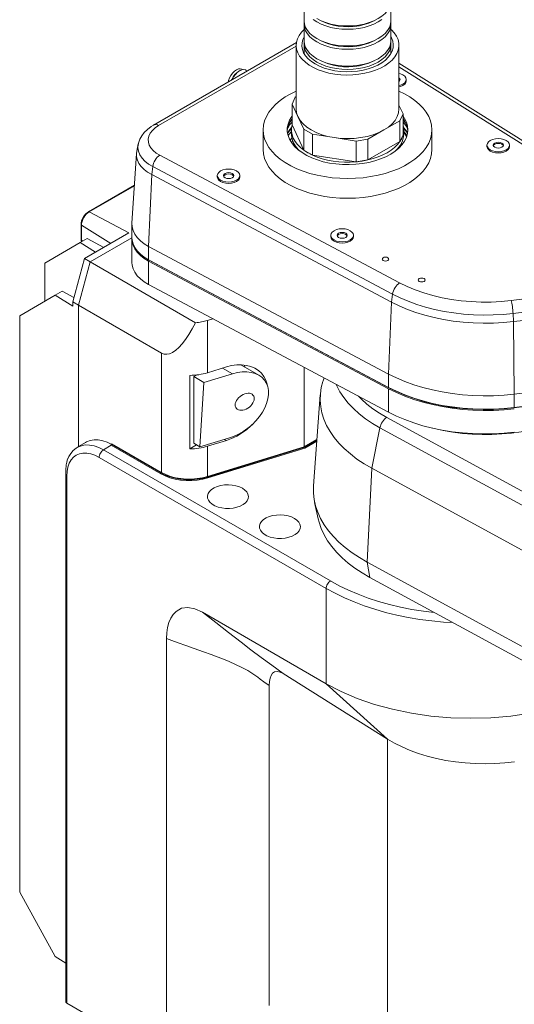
# Model space of a CAD drawing. Extents: x 13 to 426, y 6 to 274.
# Tile 32 of 40: x 242 to 290, y 99 to 195. Entities that reach past the tile are written whole.
import ezdxf

# ---------------------------------------------------------------- set-up
doc = ezdxf.new("R2010")
doc.units = 0
doc.header["$MEASUREMENT"] = 0

msp = doc.modelspace()

# ---------------------------------------------------------------- linework, layer by layer
at = {"color": 7, "linetype": 'Continuous', "lineweight": 15}
for p, q in [((269.936, 196.368), (269.936, 194.735)), ((278.42, 194.735), (278.42, 196.368)), ((269.936, 194.409), (269.936, 192.776)), ((278.42, 192.776), (278.42, 194.409)), ((269.172, 192.627), (255.193, 184.557)), ((269.149, 192.27), (255.701, 184.507)), ((269.149, 192.351), (269.149, 186.129)), ((269.936, 192.449), (269.936, 191.536)), ((278.42, 191.536), (278.42, 192.449)), ((279.207, 186.129), (279.207, 192.351)), ((297.294, 179.261), (279.207, 190.602)), ((263.532, 189.819), (263.607, 189.858)), ((263.715, 189.909), (263.607, 189.858)), ((263.907, 189.973), (263.842, 190.014)), ((264.354, 189.846), (264.232, 189.924)), ((296.754, 179.23), (279.207, 190.233)), ((279.92, 188.882), (279.92, 189.002)), ((269.058, 187.279), (268.748, 186.611)), ((269.149, 187.332), (269.058, 187.279)), ((268.748, 186.611), (268.748, 184.578)), ((268.748, 186.611), (269.32, 185.378)), ((279.609, 185.647), (279.207, 186.511)), ((269.32, 185.378), (269.893, 184.144)), ((277.734, 184.076), (279.298, 184.979)), ((279.298, 184.979), (279.609, 185.647)), ((279.298, 184.979), (279.298, 182.946)), ((279.609, 185.647), (279.609, 183.615)), ((279.609, 185.072), (279.857, 184.771)), ((265.923, 184.096), (265.923, 182.167)), ((268.684, 184.096), (268.684, 183.682)), ((268.748, 184.578), (269.893, 182.112)), ((269.893, 184.144), (270.74, 183.655)), ((269.893, 184.144), (269.893, 182.112)), ((276.171, 183.173), (277.734, 184.076)), ((279.672, 183.682), (279.672, 184.096)), ((282.433, 182.167), (282.433, 184.096)), ((268.726, 183.291), (268.542, 183.089)), ((268.804, 183.024), (268.708, 182.819)), ((270.74, 183.655), (270.74, 181.623)), ((270.74, 183.655), (272.877, 183.325)), ((272.877, 183.325), (275.013, 182.994)), ((275.013, 182.994), (276.171, 183.173)), ((275.013, 182.994), (275.013, 180.962)), ((276.171, 183.173), (276.171, 181.141)), ((276.171, 181.141), (279.298, 182.946)), ((279.298, 182.946), (279.609, 183.615)), ((279.782, 183.719), (279.672, 183.782)), ((279.943, 183.371), (279.782, 183.719)), ((253.714, 182.721), (253.561, 182.015)), ((268.898, 182.805), (268.898, 182.704)), ((268.903, 182.57), (268.898, 182.704)), ((269.396, 182.101), (269.314, 182.207)), ((269.893, 182.112), (270.74, 181.623)), ((279.042, 182.207), (278.96, 182.101)), ((279.395, 182.687), (279.291, 182.395)), ((279.458, 182.704), (279.458, 182.805)), ((287.812, 182.593), (287.812, 182.473)), ((290.032, 182.473), (290.032, 182.593)), ((253.528, 181.78), (253.089, 174.954)), ((255.805, 181.603), (279.267, 169.134)), ((270.74, 181.623), (275.013, 180.962)), ((275.013, 180.962), (276.171, 181.141)), ((255.127, 180.493), (255.022, 179.71)), ((278.589, 168.024), (255.127, 180.493)), ((255.022, 179.71), (254.725, 172.687)), ((278.484, 167.241), (255.022, 179.71)), ((261.437, 179.614), (261.437, 179.493)), ((263.657, 179.493), (263.657, 179.614)), ((253.328, 178.678), (248.842, 176.088)), ((253.325, 178.629), (248.915, 176.083)), ((248.915, 176.083), (252.775, 174.01)), ((248.11, 174.821), (248.11, 173.369)), ((248.151, 174.761), (248.151, 173.309)), ((248.151, 174.761), (251.01, 172.991)), ((253.086, 174.845), (253.086, 173.534)), ((248.712, 173.466), (248.023, 173.068)), ((248.151, 173.309), (248.291, 173.223)), ((248.151, 173.309), (248.165, 173.15)), ((248.437, 171.505), (252.775, 174.01)), ((248.712, 173.466), (250.326, 172.596)), ((248.99, 171.182), (253.086, 173.547)), ((253.086, 173.41), (253.086, 171.115)), ((272.538, 173.776), (272.538, 173.656)), ((274.758, 173.656), (274.758, 173.776)), ((248.023, 173.068), (244.557, 171.067)), ((248.023, 173.068), (249.529, 172.136)), ((254.725, 172.687), (278.187, 160.218)), ((254.725, 172.687), (254.725, 171.377)), ((247.31, 167.284), (248.437, 171.505)), ((248.437, 171.505), (248.999, 171.188)), ((254.725, 171.377), (278.187, 158.908)), ((254.756, 171.36), (254.832, 171.319)), ((244.557, 167.334), (244.557, 171.067)), ((247.862, 166.955), (248.99, 171.182)), ((248.99, 171.182), (259.31, 165.224)), ((254.725, 171.252), (278.187, 158.783)), ((254.725, 171.252), (254.725, 168.958)), ((254.832, 171.319), (278.294, 158.85)), ((254.725, 168.958), (278.187, 156.489)), ((245.576, 167.923), (242.11, 165.921)), ((246.265, 168.32), (245.576, 167.923)), ((245.576, 167.923), (247.31, 166.85)), ((246.265, 168.32), (247.42, 167.698)), ((278.589, 168.024), (278.484, 167.241)), ((290.165, 167.395), (291.491, 167.554)), ((247.862, 166.946), (247.31, 167.284)), ((247.31, 166.85), (247.31, 167.284)), ((247.862, 166.955), (255.995, 162.26)), ((247.862, 166.955), (247.862, 153.115)), ((278.484, 167.241), (278.187, 160.218)), ((242.11, 109.553), (242.11, 165.921)), ((261.01, 165.618), (260.466, 165.451)), ((291.694, 166.303), (290.368, 166.144)), ((290.368, 166.144), (290.4, 165.339)), ((260.466, 165.451), (260.466, 160.34)), ((291.726, 165.498), (290.4, 165.339)), ((290.4, 165.339), (290.489, 158.255)), ((255.995, 162.26), (255.995, 150.584)), ((262.323, 160.91), (260.466, 160.34)), ((262.915, 160.241), (261.954, 160.796)), ((265.489, 160.108), (263.737, 161.119)), ((269.923, 160.881), (269.923, 153.101)), ((258.758, 152.898), (258.758, 160.083)), ((259.389, 160.121), (259.135, 159.974)), ((260.125, 159.403), (259.135, 159.974)), ((259.135, 159.974), (259.135, 153.442)), ((262.915, 160.241), (260.125, 159.403)), ((271.885, 159.838), (271.788, 159.549)), ((278.187, 160.218), (278.187, 158.908)), ((260.125, 159.403), (259.739, 153.093)), ((271.511, 158.185), (270.845, 149.302)), ((278.187, 158.783), (278.187, 156.489)), ((290.489, 158.255), (291.815, 158.414)), ((290.489, 158.255), (290.489, 156.945)), ((290.457, 156.909), (291.783, 157.068)), ((290.489, 156.945), (291.815, 157.103)), ((278.011, 155.966), (322.339, 131.83)), ((277.349, 154.955), (276.566, 150.998)), ((324.614, 129.22), (277.349, 154.955)), ((248.542, 153.536), (247.713, 153.023)), ((251.06, 153.268), (250.31, 152.804)), ((251.129, 153.393), (251.058, 153.351)), ((251.058, 153.351), (255.923, 150.542)), ((251.058, 153.351), (251.058, 153.27)), ((251.058, 153.27), (251.06, 153.268)), ((251.06, 153.268), (255.923, 150.461)), ((255.995, 150.584), (251.129, 153.393)), ((259.418, 153.279), (258.758, 152.898)), ((259.739, 153.093), (259.135, 153.442)), ((259.739, 153.093), (262.529, 153.931)), ((260.466, 153.154), (262.323, 153.724)), ((260.466, 153.154), (260.466, 150.198)), ((269.923, 153.101), (260.466, 150.198)), ((260.514, 150.146), (269.984, 153.053)), ((262.157, 153.82), (262.323, 153.724)), ((271.184, 153.829), (269.923, 153.101)), ((269.984, 153.053), (271.178, 153.742)), ((269.984, 152.971), (271.171, 153.657)), ((269.984, 153.053), (269.984, 152.971)), ((250.31, 152.804), (272.517, 139.985)), ((260.514, 150.065), (269.984, 152.971)), ((272.093, 139.25), (249.886, 152.069)), ((246.609, 98.802), (246.609, 150.326)), ((246.716, 150.241), (246.716, 98.717)), ((255.923, 150.542), (255.923, 150.461)), ((276.566, 150.998), (276.108, 141.818)), ((276.566, 150.998), (323.831, 125.263)), ((260.514, 150.146), (260.514, 150.065)), ((270.96, 147.671), (271.31, 146.064)), ((276.108, 141.818), (323.374, 116.083)), ((276.108, 141.818), (276.35, 140.333)), ((276.35, 140.333), (323.616, 114.598)), ((272.093, 139.25), (272.093, 129.941)), ((259.999, 136.923), (272.093, 129.941)), ((256.48, 134.367), (256.48, 97.148)), ((267.887, 130.93), (278.082, 124.533)), ((266.522, 129.756), (266.522, 98.471)), ((278.082, 124.533), (272.093, 129.941)), ((278.082, 124.533), (278.082, 91.218)), ((242.11, 109.553), (245.576, 103.259)), ((245.576, 103.259), (246.609, 102.62)), ((284.918, 76.664), (246.716, 98.717))]:
    msp.add_line(p, q, dxfattribs=at)
at = {"color": 7, "linetype": 'Continuous', "lineweight": 15, "flags": 128}
for points in [[(278.42, 196.695), (278.384, 196.375), (278.276, 196.061), (278.097, 195.758), (277.852, 195.47), (277.543, 195.204), (277.178, 194.963), (276.76, 194.752), (276.299, 194.574), (275.802, 194.432), (275.276, 194.329), (274.732, 194.267), (274.178, 194.246), (273.625, 194.267), (273.08, 194.329), (272.555, 194.432), (272.057, 194.574), (271.596, 194.752), (271.179, 194.963)], [(271.179, 193.004), (270.813, 193.245), (270.505, 193.511), (270.259, 193.798), (270.081, 194.101), (269.973, 194.416), (269.936, 194.735)], [(269.946, 194.572), (269.936, 194.409), (269.973, 194.089), (270.081, 193.775), (270.259, 193.472), (270.505, 193.184), (270.813, 192.918), (271.179, 192.677), (271.596, 192.466), (272.057, 192.288), (272.555, 192.146), (273.08, 192.043), (273.625, 191.981), (274.178, 191.96), (274.732, 191.981), (275.276, 192.043), (275.802, 192.146), (276.299, 192.288), (276.76, 192.466), (277.178, 192.677), (277.543, 192.918), (277.852, 193.184), (278.097, 193.472), (278.276, 193.775), (278.384, 194.089), (278.42, 194.409), (278.411, 194.572)], [(270.813, 194.877), (271.179, 194.637), (271.596, 194.425), (272.057, 194.247), (272.555, 194.106), (273.08, 194.003), (273.625, 193.94), (274.178, 193.919), (274.732, 193.94), (275.276, 194.003), (275.802, 194.106), (276.299, 194.247), (276.76, 194.425), (277.178, 194.637), (277.543, 194.877)], [(278.42, 194.735), (278.384, 194.416), (278.276, 194.101), (278.097, 193.798), (277.852, 193.511), (277.543, 193.245), (277.178, 193.004), (276.76, 192.793), (276.299, 192.615), (275.802, 192.473), (275.276, 192.37), (274.732, 192.307), (274.178, 192.286), (273.625, 192.307), (273.08, 192.37), (272.555, 192.473), (272.057, 192.615), (271.596, 192.793), (271.179, 193.004)], [(271.583, 194.758), (271.876, 194.616), (272.311, 194.451), (272.781, 194.322), (273.276, 194.231), (273.789, 194.18), (274.308, 194.17), (274.826, 194.201), (275.331, 194.272), (275.815, 194.382), (276.268, 194.529), (276.682, 194.71), (276.773, 194.758)], [(269.936, 193.911), (269.67, 193.638), (269.438, 193.322), (269.273, 192.991), (269.176, 192.652), (269.15, 192.308), (269.194, 191.965), (269.308, 191.627), (269.49, 191.3), (269.739, 190.987), (270.049, 190.694), (270.418, 190.423), (270.839, 190.18), (271.307, 189.967), (271.816, 189.788), (272.357, 189.645), (272.925, 189.539), (273.509, 189.474), (274.104, 189.448), (274.699, 189.463), (275.287, 189.519), (275.859, 189.615), (276.408, 189.749), (276.926, 189.919), (277.405, 190.124), (277.838, 190.36), (278.221, 190.624), (278.546, 190.912), (278.81, 191.22), (279.009, 191.544), (279.141, 191.88), (279.202, 192.222), (279.194, 192.566), (279.114, 192.907), (278.966, 193.24), (278.75, 193.561), (278.47, 193.864), (278.42, 193.911)], [(269.936, 193.166), (269.816, 192.914), (269.728, 192.594), (269.71, 192.27), (269.763, 191.947), (269.885, 191.631), (270.076, 191.326), (270.33, 191.037), (270.646, 190.769), (271.017, 190.526), (271.438, 190.312), (271.903, 190.13), (272.403, 189.983), (272.931, 189.873), (273.479, 189.802), (274.038, 189.772), (274.599, 189.782), (275.153, 189.833), (275.693, 189.923), (276.208, 190.052), (276.691, 190.217), (277.135, 190.415), (277.532, 190.644), (277.876, 190.9), (278.161, 191.179), (278.384, 191.477), (278.541, 191.788), (278.629, 192.108), (278.646, 192.432), (278.594, 192.755), (278.471, 193.071), (278.42, 193.166)], [(271.179, 191.044), (270.813, 191.285), (270.505, 191.551), (270.259, 191.839), (270.081, 192.142), (269.973, 192.456), (269.936, 192.776)], [(269.946, 192.612), (269.936, 192.449), (269.973, 192.13), (270.081, 191.815), (270.259, 191.512), (270.505, 191.225), (270.813, 190.958), (271.179, 190.718), (271.596, 190.506), (272.057, 190.329), (272.555, 190.187), (273.08, 190.084), (273.625, 190.021), (274.178, 190), (274.732, 190.021), (275.276, 190.084), (275.802, 190.187), (276.299, 190.329), (276.76, 190.506), (277.178, 190.718), (277.543, 190.958), (277.852, 191.225), (278.097, 191.512), (278.276, 191.815), (278.384, 192.13), (278.42, 192.449), (278.411, 192.612)], [(278.42, 192.776), (278.384, 192.456), (278.276, 192.142), (278.097, 191.839), (277.852, 191.551), (277.543, 191.285), (277.178, 191.044), (276.76, 190.833), (276.299, 190.655), (275.802, 190.513), (275.276, 190.41), (274.732, 190.348), (274.178, 190.327), (273.625, 190.348), (273.08, 190.41), (272.555, 190.513), (272.057, 190.655), (271.596, 190.833), (271.179, 191.044)], [(271.583, 192.798), (271.876, 192.656), (272.311, 192.491), (272.781, 192.362), (273.276, 192.272), (273.789, 192.221), (274.308, 192.21), (274.826, 192.241), (275.331, 192.312), (275.815, 192.422), (276.268, 192.569), (276.682, 192.751), (276.773, 192.798)], [(271.583, 190.839), (271.876, 190.697), (272.311, 190.532), (272.781, 190.403), (273.276, 190.312), (273.789, 190.261), (274.308, 190.251), (274.826, 190.282), (275.331, 190.353), (275.815, 190.463), (276.268, 190.61), (276.682, 190.791), (276.773, 190.839)], [(262.525, 188.79), (262.55, 188.914), (262.635, 189.161), (262.763, 189.406), (262.925, 189.631), (263.111, 189.82), (263.308, 189.962)], [(262.839, 188.971), (262.859, 189.018), (262.987, 189.263), (263.149, 189.488), (263.335, 189.678), (263.532, 189.819)], [(262.89, 189), (262.894, 189.009), (263.038, 189.271), (263.217, 189.511), (263.418, 189.713), (263.631, 189.865)], [(263.308, 189.962), (263.502, 190.046), (263.68, 190.066), (263.83, 190.022), (263.842, 190.014)], [(263.631, 189.865), (263.841, 189.957), (264.034, 189.983), (264.2, 189.942), (264.232, 189.924)], [(279.207, 188.404), (279.365, 188.447), (279.595, 188.549), (279.771, 188.682), (279.882, 188.836), (279.92, 189.002), (279.882, 189.168), (279.771, 189.323), (279.595, 189.455), (279.365, 189.557), (279.207, 189.601)], [(279.207, 188.827), (279.272, 188.892), (279.31, 189.002), (279.272, 189.113), (279.207, 189.177)], [(279.299, 188.942), (279.272, 188.992), (279.207, 189.057)], [(279.207, 188.284), (279.365, 188.327), (279.595, 188.429), (279.771, 188.562), (279.882, 188.716), (279.92, 188.882)], [(269.149, 187.875), (268.617, 187.617), (268.078, 187.306), (267.591, 186.967), (267.16, 186.604), (266.789, 186.22), (266.481, 185.817), (266.238, 185.4), (266.064, 184.971), (265.958, 184.535), (265.923, 184.096), (265.958, 183.656), (266.064, 183.22), (266.238, 182.791), (266.481, 182.374), (266.789, 181.971), (267.16, 181.587), (267.591, 181.224), (268.078, 180.885), (268.617, 180.574), (269.204, 180.293), (269.833, 180.044), (270.499, 179.83), (271.196, 179.652), (271.919, 179.512), (272.661, 179.411), (273.417, 179.35), (274.178, 179.33), (274.94, 179.35), (275.695, 179.411), (276.437, 179.512), (277.16, 179.652), (277.858, 179.83), (278.524, 180.044), (279.153, 180.293), (279.74, 180.574), (280.279, 180.885), (280.766, 181.224), (281.197, 181.587), (281.568, 181.971), (281.876, 182.374), (282.118, 182.791), (282.293, 183.22), (282.398, 183.656), (282.433, 184.096), (282.433, 184.096)], [(282.433, 184.096), (282.398, 184.535), (282.293, 184.971), (282.118, 185.4), (281.876, 185.817), (281.568, 186.22), (281.197, 186.604), (280.766, 186.967), (280.279, 187.306), (279.74, 187.617), (279.207, 187.875)], [(269.149, 186.129), (269.192, 185.75), (269.32, 185.378)], [(277.734, 184.076), (278.168, 184.362), (278.534, 184.677), (278.825, 185.018), (279.036, 185.378), (279.164, 185.75), (279.207, 186.129)], [(268.748, 185.179), (268.712, 185.128), (268.501, 184.773), (268.359, 184.407), (268.287, 184.034), (268.282, 183.964)], [(268.748, 185.427), (268.712, 185.377), (268.501, 185.022), (268.359, 184.656), (268.287, 184.283), (268.287, 183.908), (268.359, 183.535), (268.501, 183.169), (268.712, 182.814), (268.989, 182.474), (269.33, 182.155), (269.729, 181.859), (270.182, 181.59), (270.684, 181.351), (271.228, 181.146), (271.808, 180.976), (272.417, 180.845), (273.047, 180.753), (273.691, 180.701), (274.341, 180.691), (274.989, 180.722), (275.627, 180.794), (276.247, 180.906), (276.842, 181.057), (277.405, 181.244), (277.929, 181.466), (278.407, 181.721), (278.834, 182.004), (279.205, 182.312), (279.514, 182.642), (279.759, 182.99), (279.935, 183.351), (280.042, 183.721), (280.078, 184.096), (280.078, 184.096)], [(268.322, 184.26), (268.547, 184.599), (268.748, 184.836)], [(268.5, 184.771), (268.547, 184.834), (268.748, 185.072)], [(269.32, 185.378), (269.532, 185.018), (269.823, 184.677), (270.188, 184.362), (270.622, 184.076), (271.117, 183.826), (271.664, 183.615), (272.254, 183.447), (272.877, 183.325)], [(280.078, 184.096), (280.042, 184.47), (279.935, 184.84), (279.759, 185.202), (279.609, 185.427)], [(280.074, 183.971), (280.042, 184.221), (279.935, 184.592), (279.759, 184.953), (279.609, 185.179)], [(279.609, 184.836), (279.88, 184.503), (280.035, 184.26)], [(255.193, 184.557), (254.97, 184.419), (254.597, 184.135), (254.275, 183.814), (254.042, 183.502), (253.864, 183.174), (253.732, 182.797), (253.722, 182.734)], [(255.701, 184.507), (255.367, 184.284), (255.094, 184.035), (254.886, 183.766), (254.749, 183.482), (254.685, 183.19), (254.695, 182.895), (254.78, 182.605), (254.938, 182.324), (255.165, 182.06), (255.456, 181.818), (255.805, 181.603)], [(255.193, 184.557), (255.239, 184.579), (255.342, 184.603), (255.455, 184.599), (255.576, 184.566), (255.701, 184.507)], [(268.304, 183.775), (268.52, 184.109), (268.699, 184.328)], [(268.686, 184.172), (268.607, 184.098), (268.305, 183.773)], [(268.684, 183.911), (268.504, 183.706), (268.363, 183.52)], [(268.748, 184.578), (268.691, 184.252), (268.692, 183.923), (268.753, 183.597), (268.871, 183.276), (269.047, 182.963), (269.277, 182.663), (269.56, 182.378), (269.893, 182.112)], [(272.877, 183.325), (273.522, 183.251), (274.178, 183.226), (274.835, 183.251), (275.48, 183.325), (276.103, 183.447), (276.693, 183.615), (277.24, 183.826), (277.734, 184.076)], [(279.609, 183.615), (279.666, 183.941), (279.664, 184.27), (279.609, 184.578)], [(279.658, 184.328), (279.697, 184.284), (279.96, 183.93), (280.052, 183.775)], [(280.052, 183.773), (279.862, 183.986), (279.671, 184.172)], [(279.993, 183.52), (279.78, 183.793), (279.672, 183.911)], [(268.684, 183.682), (268.689, 183.546), (268.752, 183.186), (268.885, 182.832), (269.088, 182.489), (269.356, 182.162), (269.492, 182.026)], [(276.171, 181.141), (276.689, 181.275), (277.181, 181.44), (277.641, 181.634), (278.063, 181.854), (278.444, 182.098), (278.779, 182.363), (279.065, 182.647), (279.298, 182.946)], [(278.865, 182.026), (279.073, 182.242), (279.326, 182.573), (279.511, 182.919), (279.627, 183.275), (279.672, 183.636), (279.672, 183.682)], [(279.298, 182.946), (279.351, 183.028), (279.399, 183.11), (279.444, 183.192), (279.485, 183.276), (279.522, 183.36), (279.555, 183.444), (279.584, 183.529), (279.609, 183.615)], [(288.137, 182.14), (288.367, 182.038), (288.635, 181.974), (288.922, 181.953), (289.209, 181.974), (289.477, 182.038), (289.707, 182.14), (289.883, 182.273), (289.994, 182.428), (290.032, 182.593), (289.994, 182.759), (289.883, 182.914), (289.707, 183.046), (289.477, 183.148), (289.209, 183.212), (288.922, 183.234), (288.635, 183.212), (288.367, 183.148), (288.137, 183.046), (287.961, 182.914), (287.85, 182.759), (287.812, 182.593), (287.85, 182.428), (287.961, 182.273), (288.137, 182.14)], [(255.022, 179.71), (254.624, 179.949), (254.28, 180.215), (253.996, 180.504), (253.776, 180.811), (253.623, 181.131), (253.54, 181.46), (253.528, 181.792), (253.561, 182.015)], [(255.127, 180.493), (254.712, 180.745), (254.36, 181.027), (254.076, 181.334), (253.866, 181.659), (253.733, 181.999), (253.68, 182.345), (253.708, 182.692), (253.716, 182.731)], [(265.923, 182.167), (265.958, 181.727), (266.064, 181.291), (266.238, 180.863), (266.481, 180.445), (266.789, 180.043), (267.16, 179.658), (267.591, 179.295), (268.078, 178.956), (268.617, 178.645), (269.204, 178.364), (269.833, 178.115), (270.499, 177.901), (271.196, 177.723), (271.919, 177.583), (272.661, 177.482), (273.417, 177.422), (274.178, 177.401), (274.94, 177.422), (275.695, 177.482), (276.437, 177.583), (277.16, 177.723), (277.858, 177.901), (278.524, 178.115), (279.153, 178.364), (279.74, 178.645), (280.279, 178.956), (280.766, 179.295), (281.197, 179.658), (281.568, 180.043), (281.876, 180.445), (282.118, 180.863), (282.293, 181.291), (282.398, 181.727), (282.433, 182.167)], [(269.066, 182.395), (269.01, 182.533), (268.962, 182.687)], [(269.893, 182.112), (269.988, 182.045), (270.087, 181.98), (270.189, 181.916), (270.293, 181.854), (270.401, 181.793), (270.511, 181.735), (270.625, 181.678), (270.74, 181.623)], [(279.458, 182.704), (279.456, 182.615), (279.453, 182.57)], [(287.812, 182.473), (287.85, 182.307), (287.961, 182.153), (288.137, 182.02)], [(288.137, 182.02), (288.367, 181.918), (288.635, 181.854), (288.922, 181.832), (289.209, 181.854), (289.477, 181.918), (289.707, 182.02), (289.883, 182.153), (289.994, 182.307), (290.032, 182.473)], [(288.568, 182.389), (288.73, 182.327), (288.922, 182.305), (289.113, 182.327), (289.275, 182.389), (289.384, 182.483), (289.422, 182.593), (289.384, 182.704), (289.275, 182.797), (289.113, 182.86), (288.922, 182.882), (288.73, 182.86), (288.568, 182.797), (288.46, 182.704), (288.422, 182.593), (288.46, 182.483), (288.568, 182.389)], [(289.411, 182.533), (289.384, 182.584), (289.275, 182.677), (289.113, 182.74), (288.922, 182.762), (288.73, 182.74), (288.568, 182.677), (288.46, 182.584), (288.433, 182.533)], [(255.127, 180.493), (255.158, 180.652), (255.209, 180.815), (255.278, 180.977), (255.363, 181.132), (255.461, 181.277), (255.569, 181.406), (255.685, 181.516), (255.805, 181.603)], [(270.74, 181.623), (271.202, 181.431), (271.695, 181.267), (272.215, 181.134), (272.756, 181.033), (273.313, 180.964), (273.878, 180.93), (274.447, 180.929), (275.013, 180.962)], [(275.013, 180.962), (275.161, 180.976), (275.308, 180.993), (275.455, 181.012), (275.6, 181.033), (275.745, 181.056), (275.888, 181.082), (276.03, 181.11), (276.171, 181.141)], [(263.332, 180.067), (263.102, 180.168), (262.834, 180.232), (262.547, 180.254), (262.259, 180.232), (261.992, 180.168), (261.762, 180.067), (261.585, 179.934), (261.475, 179.779), (261.437, 179.614), (261.475, 179.448), (261.585, 179.293), (261.762, 179.16), (261.992, 179.059), (262.259, 178.995), (262.547, 178.973), (262.834, 178.995), (263.102, 179.059), (263.332, 179.16), (263.508, 179.293), (263.619, 179.448), (263.657, 179.614), (263.619, 179.779), (263.508, 179.934), (263.332, 180.067)], [(261.437, 179.493), (261.475, 179.327), (261.585, 179.173), (261.762, 179.04), (261.992, 178.938), (262.259, 178.874), (262.547, 178.852), (262.834, 178.874), (263.102, 178.938), (263.332, 179.04), (263.508, 179.173), (263.619, 179.327), (263.657, 179.493)], [(262.9, 179.818), (262.738, 179.88), (262.547, 179.902), (262.355, 179.88), (262.193, 179.818), (262.085, 179.724), (262.047, 179.614), (262.085, 179.503), (262.193, 179.409), (262.355, 179.347), (262.547, 179.325), (262.738, 179.347), (262.9, 179.409), (263.009, 179.503), (263.047, 179.614), (263.009, 179.724), (262.9, 179.818)], [(262.9, 179.697), (262.738, 179.76), (262.547, 179.782), (262.355, 179.76), (262.193, 179.697), (262.085, 179.604), (262.058, 179.553)], [(263.036, 179.553), (263.009, 179.604), (262.9, 179.697)], [(248.842, 176.088), (248.739, 176.021), (248.557, 175.859), (248.396, 175.659), (248.265, 175.434), (248.17, 175.195), (248.119, 174.955), (248.11, 174.821)], [(248.915, 176.083), (248.766, 175.98), (248.623, 175.847), (248.491, 175.69), (248.375, 175.513), (248.28, 175.325), (248.209, 175.132), (248.166, 174.942), (248.151, 174.761)], [(248.915, 176.083), (248.894, 176.092), (248.875, 176.095), (248.857, 176.094), (248.842, 176.088)], [(248.151, 174.761), (248.134, 174.775), (248.121, 174.79), (248.113, 174.806), (248.11, 174.821)], [(253.089, 174.954), (253.103, 174.603), (253.194, 174.243), (253.361, 173.893), (253.602, 173.557), (253.913, 173.241), (254.289, 172.95), (254.725, 172.687)], [(272.863, 173.323), (273.093, 173.221), (273.361, 173.157), (273.648, 173.135), (273.936, 173.157), (274.203, 173.221), (274.433, 173.323), (274.61, 173.456), (274.72, 173.61), (274.758, 173.776), (274.72, 173.942), (274.61, 174.097), (274.433, 174.229), (274.203, 174.331), (273.936, 174.395), (273.648, 174.417), (273.361, 174.395), (273.093, 174.331), (272.863, 174.229), (272.687, 174.097), (272.576, 173.942), (272.538, 173.776), (272.576, 173.61), (272.687, 173.456), (272.863, 173.323)], [(248.11, 173.369), (248.118, 173.251), (248.148, 173.14)], [(248.11, 173.369), (248.113, 173.354), (248.121, 173.338), (248.134, 173.323), (248.151, 173.309)], [(254.725, 171.377), (254.289, 171.639), (253.913, 171.93), (253.602, 172.246), (253.361, 172.582), (253.194, 172.932), (253.103, 173.292), (253.086, 173.534)], [(253.087, 173.472), (253.103, 173.168), (253.194, 172.808), (253.361, 172.458), (253.602, 172.122), (253.913, 171.806), (254.289, 171.514), (254.725, 171.252)], [(272.538, 173.656), (272.576, 173.49), (272.687, 173.336), (272.863, 173.203)], [(272.863, 173.203), (273.093, 173.101), (273.361, 173.037), (273.648, 173.015), (273.936, 173.037), (274.203, 173.101), (274.433, 173.203), (274.61, 173.336), (274.72, 173.49), (274.758, 173.656)], [(273.295, 173.572), (273.457, 173.51), (273.648, 173.488), (273.84, 173.51), (274.002, 173.572), (274.11, 173.666), (274.148, 173.776), (274.11, 173.887), (274.002, 173.98), (273.84, 174.043), (273.648, 174.065), (273.457, 174.043), (273.295, 173.98), (273.186, 173.887), (273.148, 173.776), (273.186, 173.666), (273.295, 173.572)], [(274.137, 173.716), (274.11, 173.766), (274.002, 173.86), (273.84, 173.923), (273.648, 173.945), (273.457, 173.923), (273.295, 173.86), (273.186, 173.766), (273.159, 173.715)], [(278.124, 171.586), (278.017, 171.628), (277.891, 171.642), (277.765, 171.628), (277.658, 171.586), (277.586, 171.524), (277.561, 171.452), (277.586, 171.379), (277.658, 171.317), (277.765, 171.276), (277.891, 171.261), (278.017, 171.276), (278.124, 171.317), (278.196, 171.379), (278.221, 171.452), (278.196, 171.524), (278.124, 171.586)], [(254.725, 168.958), (254.289, 169.22), (253.913, 169.511), (253.602, 169.827), (253.361, 170.163), (253.194, 170.513), (253.103, 170.873), (253.086, 171.115)], [(281.66, 169.545), (281.553, 169.587), (281.426, 169.601), (281.3, 169.587), (281.193, 169.545), (281.122, 169.483), (281.096, 169.411), (281.122, 169.338), (281.193, 169.276), (281.3, 169.235), (281.426, 169.22), (281.553, 169.235), (281.66, 169.276), (281.731, 169.338), (281.756, 169.411), (281.731, 169.483), (281.66, 169.545)], [(278.589, 168.024), (278.62, 168.183), (278.671, 168.346), (278.74, 168.508), (278.825, 168.663), (278.923, 168.808), (279.032, 168.937), (279.147, 169.047), (279.267, 169.134)], [(279.267, 169.134), (280.012, 168.769), (280.805, 168.438), (281.641, 168.145), (282.514, 167.89), (283.42, 167.676), (284.352, 167.505), (285.304, 167.376), (286.271, 167.291), (287.247, 167.25), (288.225, 167.254), (289.2, 167.303), (290.165, 167.395)], [(290.368, 166.144), (289.406, 166.05), (288.434, 165.996), (287.458, 165.984), (286.484, 166.012), (285.515, 166.082), (284.558, 166.192), (283.617, 166.342), (282.698, 166.532), (281.805, 166.759), (280.943, 167.024), (280.117, 167.324), (279.331, 167.658), (278.589, 168.024)], [(290.4, 165.339), (289.426, 165.244), (288.443, 165.19), (287.456, 165.177), (286.47, 165.206), (285.49, 165.276), (284.522, 165.388), (283.57, 165.539), (282.64, 165.731), (281.737, 165.961), (280.865, 166.229), (280.03, 166.532), (279.235, 166.87), (278.484, 167.241)], [(290.368, 166.144), (290.359, 166.31), (290.344, 166.483), (290.323, 166.659), (290.297, 166.832), (290.268, 166.997), (290.235, 167.149), (290.201, 167.283), (290.165, 167.395)], [(255.995, 162.26), (256.237, 162.164), (256.498, 162.144), (256.775, 162.2), (257.066, 162.331), (257.369, 162.538), (257.682, 162.818), (258.002, 163.169), (258.328, 163.588), (258.656, 164.073), (258.984, 164.62), (259.31, 165.224)], [(260.466, 165.451), (260.329, 165.411), (260.19, 165.374), (260.048, 165.341), (259.904, 165.311), (259.758, 165.284), (259.61, 165.261), (259.461, 165.241), (259.31, 165.224)], [(266.347, 159.044), (266.313, 159.215), (266.187, 159.613), (265.999, 159.975), (265.753, 160.295), (265.453, 160.568), (265.104, 160.789), (264.711, 160.956), (264.28, 161.066), (263.818, 161.116), (263.333, 161.107), (262.832, 161.037), (262.323, 160.91)], [(264.066, 161.097), (264.131, 160.967), (264.173, 160.868)], [(260.466, 160.34), (260.267, 160.283), (260.062, 160.232), (259.852, 160.189), (259.638, 160.153), (259.421, 160.125), (259.202, 160.103), (258.98, 160.09), (258.758, 160.083)], [(262.529, 153.931), (263.016, 154.104), (263.499, 154.328), (263.968, 154.599), (264.415, 154.913), (264.834, 155.264), (265.216, 155.646), (265.556, 156.053), (265.847, 156.477), (266.085, 156.912), (266.266, 157.35), (266.385, 157.783), (266.442, 158.204), (266.436, 158.607), (266.365, 158.983), (266.233, 159.327), (266.04, 159.632), (265.791, 159.894), (265.489, 160.108), (265.14, 160.27), (264.749, 160.377), (264.324, 160.429), (263.871, 160.423), (263.399, 160.36), (262.915, 160.241)], [(278.187, 160.218), (278.962, 159.836), (279.783, 159.487), (280.645, 159.174), (281.546, 158.897), (282.478, 158.66), (283.438, 158.462), (284.421, 158.305), (285.42, 158.19), (286.432, 158.118), (287.45, 158.088), (288.469, 158.101), (289.484, 158.157), (290.489, 158.255)], [(271.788, 159.549), (271.772, 159.501), (271.609, 158.887), (271.518, 158.267), (271.497, 157.646), (271.549, 157.025), (271.672, 156.408), (271.866, 155.796), (272.131, 155.194), (272.464, 154.603), (272.864, 154.026), (273.331, 153.465), (273.861, 152.924), (274.452, 152.405), (275.102, 151.909), (275.807, 151.44), (276.566, 150.998)], [(277.349, 154.955), (276.614, 155.384), (275.934, 155.841), (275.309, 156.324), (274.745, 156.831), (274.243, 157.36), (273.806, 157.907), (273.436, 158.471), (273.134, 159.048), (273.062, 159.213)], [(278.187, 158.908), (278.962, 158.525), (279.783, 158.176), (280.645, 157.863), (281.546, 157.587), (282.478, 157.349), (283.438, 157.151), (284.421, 156.994), (285.42, 156.879), (286.432, 156.807), (287.45, 156.777), (288.469, 156.79), (289.484, 156.846), (290.489, 156.945)], [(278.294, 158.85), (279.06, 158.472), (279.871, 158.127), (280.724, 157.817), (281.614, 157.544), (282.536, 157.309), (283.486, 157.113), (284.457, 156.958), (285.446, 156.845), (286.446, 156.773), (287.452, 156.743), (288.46, 156.756), (289.463, 156.812), (290.457, 156.909)], [(265.036, 157.945), (264.996, 158.062), (264.93, 158.162), (264.839, 158.242), (264.725, 158.3), (264.594, 158.334), (264.447, 158.342), (264.291, 158.325), (264.13, 158.283), (263.968, 158.217), (263.81, 158.13), (263.662, 158.024), (263.528, 157.902), (263.412, 157.768), (263.317, 157.626), (263.246, 157.481), (263.202, 157.336), (263.186, 157.196), (263.198, 157.066), (263.238, 156.949), (263.304, 156.849), (263.396, 156.769), (263.509, 156.711), (263.641, 156.678), (263.787, 156.669), (263.943, 156.686), (264.105, 156.728), (264.267, 156.794), (264.424, 156.881), (264.572, 156.987), (264.706, 157.109), (264.823, 157.243), (264.917, 157.385), (264.988, 157.531), (265.032, 157.675), (265.048, 157.815), (265.036, 157.945)], [(275.259, 158.045), (275.531, 157.764), (276.066, 157.278), (276.66, 156.814), (277.31, 156.376), (278.011, 155.966)], [(278.187, 158.783), (278.962, 158.401), (279.783, 158.052), (280.645, 157.738), (281.546, 157.462), (282.478, 157.225), (283.438, 157.027), (284.421, 156.87), (285.42, 156.755), (286.432, 156.682), (287.45, 156.653), (288.469, 156.666), (289.484, 156.722), (290.489, 156.82)], [(277.349, 154.955), (277.386, 155.104), (277.441, 155.254), (277.511, 155.401), (277.594, 155.542), (277.688, 155.672), (277.791, 155.788), (277.9, 155.887), (278.011, 155.966)], [(278.187, 156.489), (278.962, 156.106), (279.783, 155.757), (280.645, 155.444), (281.546, 155.168), (282.478, 154.93), (283.438, 154.732), (284.421, 154.576), (285.42, 154.461), (286.432, 154.388), (287.45, 154.358), (288.469, 154.371), (289.484, 154.427), (290.489, 154.526)], [(262.323, 153.724), (262.832, 153.909), (263.333, 154.147), (263.818, 154.435), (264.28, 154.769), (264.711, 155.143), (264.844, 155.274)], [(291.665, 154.667), (291.144, 154.577), (290.206, 154.448), (289.254, 154.359), (288.293, 154.312), (287.329, 154.305), (286.367, 154.339), (285.412, 154.414), (284.468, 154.529), (283.542, 154.684), (282.638, 154.878), (281.798, 155.099)], [(247.729, 153.033), (247.788, 153.066), (248.141, 153.213), (248.53, 153.284), (248.948, 153.277), (249.39, 153.194), (249.846, 153.036), (250.31, 152.804)], [(248.542, 153.536), (248.652, 153.599), (249.001, 153.734), (249.384, 153.797), (249.795, 153.785), (250.228, 153.699), (250.675, 153.54), (251.058, 153.352)], [(258.758, 152.898), (258.98, 152.904), (259.202, 152.918), (259.421, 152.939), (259.638, 152.968), (259.852, 153.004), (260.062, 153.047), (260.267, 153.097), (260.466, 153.154)], [(249.886, 152.069), (249.472, 152.277), (249.066, 152.418), (248.673, 152.491), (248.301, 152.494), (247.957, 152.427), (247.645, 152.292), (247.371, 152.09), (247.141, 151.825), (246.958, 151.502), (246.824, 151.126), (246.744, 150.703), (246.716, 150.241)], [(247.736, 153.029), (247.63, 152.969), (247.349, 152.738), (247.107, 152.46), (246.906, 152.138), (246.807, 151.913)], [(249.886, 152.069), (249.894, 152.17), (249.918, 152.276), (249.958, 152.383), (250.01, 152.488), (250.075, 152.586), (250.148, 152.673), (250.228, 152.747), (250.31, 152.804)], [(246.609, 150.326), (246.617, 150.822), (246.66, 151.335), (246.707, 151.604), (246.802, 151.915)], [(246.609, 150.326), (246.62, 150.314), (246.632, 150.303), (246.644, 150.292), (246.657, 150.281), (246.671, 150.271), (246.685, 150.26), (246.701, 150.251), (246.716, 150.241)], [(255.923, 150.542), (256.34, 150.334), (256.804, 150.161), (257.305, 150.028), (257.834, 149.937), (258.38, 149.889), (258.932, 149.887), (259.479, 149.93), (260.01, 150.017), (260.514, 150.146)], [(255.923, 150.461), (256.34, 150.252), (256.804, 150.079), (257.305, 149.946), (257.834, 149.855), (258.38, 149.808), (258.932, 149.806), (259.479, 149.848), (260.01, 149.935), (260.514, 150.065)], [(260.466, 150.198), (259.975, 150.072), (259.458, 149.988), (258.925, 149.946), (258.388, 149.948), (257.856, 149.994), (257.341, 150.083), (256.853, 150.212), (256.401, 150.381), (255.995, 150.584)], [(263.89, 149.047), (263.597, 149.187), (263.263, 149.292), (262.901, 149.359), (262.524, 149.385), (262.144, 149.369), (261.777, 149.312), (261.435, 149.216), (261.131, 149.085), (260.875, 148.922), (260.677, 148.735), (260.544, 148.529), (260.481, 148.313), (260.49, 148.093), (260.571, 147.879), (260.721, 147.677), (260.934, 147.495), (261.203, 147.34), (261.517, 147.217), (261.867, 147.131), (262.239, 147.084), (262.619, 147.079), (262.994, 147.115), (263.35, 147.192), (263.675, 147.306), (263.956, 147.454), (264.184, 147.63), (264.35, 147.827), (264.448, 148.039), (264.475, 148.258), (264.43, 148.476), (264.315, 148.685), (264.132, 148.878), (263.89, 149.047)], [(270.845, 149.302), (270.839, 149.216), (270.837, 148.582), (270.907, 147.949), (271.048, 147.32), (271.26, 146.698), (271.542, 146.085), (271.892, 145.484), (272.31, 144.898), (272.793, 144.328), (273.34, 143.779), (273.947, 143.25), (274.613, 142.746), (275.334, 142.268), (276.108, 141.818)], [(268.981, 146.108), (268.688, 146.248), (268.354, 146.353), (267.992, 146.42), (267.615, 146.446), (267.236, 146.43), (266.868, 146.373), (266.526, 146.277), (266.222, 146.146), (265.966, 145.983), (265.768, 145.796), (265.635, 145.59), (265.572, 145.374), (265.581, 145.154), (265.662, 144.94), (265.812, 144.738), (266.025, 144.556), (266.294, 144.401), (266.609, 144.278), (266.958, 144.192), (267.33, 144.145), (267.71, 144.14), (268.085, 144.176), (268.441, 144.253), (268.766, 144.367), (269.047, 144.515), (269.275, 144.69), (269.441, 144.888), (269.539, 145.1), (269.567, 145.319), (269.521, 145.537), (269.406, 145.746), (269.223, 145.939), (268.981, 146.108)], [(271.31, 146.064), (271.396, 145.72), (271.604, 145.111), (271.88, 144.511), (272.223, 143.922), (272.632, 143.348), (273.105, 142.791), (273.64, 142.252), (274.234, 141.735), (274.886, 141.242), (275.592, 140.774), (276.35, 140.333)], [(272.093, 139.25), (272.101, 139.35), (272.125, 139.456), (272.164, 139.563), (272.217, 139.668), (272.281, 139.766), (272.355, 139.854), (272.434, 139.928), (272.517, 139.985)], [(272.517, 139.985), (273.37, 139.521), (274.27, 139.088), (275.214, 138.687), (276.198, 138.32), (277.219, 137.987), (278.273, 137.691), (279.355, 137.432), (280.463, 137.212), (281.592, 137.03), (282.663, 136.896)], [(284.468, 135.913), (283.575, 135.971), (282.406, 136.082), (281.25, 136.233), (280.111, 136.423), (278.994, 136.652), (277.902, 136.918), (276.84, 137.221), (275.81, 137.561), (274.817, 137.934), (273.865, 138.342), (272.955, 138.781), (272.093, 139.25)], [(256.48, 134.367), (256.505, 134.925), (256.581, 135.44), (256.708, 135.914), (256.892, 136.356), (257.124, 136.722), (257.404, 137.014), (257.934, 137.312), (258.557, 137.394), (259.253, 137.263), (259.999, 136.923)], [(259.999, 136.923), (261.304, 135.919), (262.547, 134.949), (263.779, 133.989), (264.725, 133.263), (265.715, 132.517), (266.767, 131.741), (267.887, 130.93)], [(266.522, 129.756), (265.993, 130.14), (265.636, 130.399), (265.404, 130.566), (264.997, 130.849), (264.412, 131.217), (263.822, 131.539), (263.234, 131.826), (262.59, 132.113), (261.89, 132.399), (261.434, 132.572), (260.832, 132.791), (260.083, 133.057), (259.187, 133.37), (258.355, 133.662), (257.627, 133.925), (257.002, 134.16), (256.48, 134.367)], [(267.887, 130.93), (267.576, 131.086), (267.296, 131.146), (267.044, 131.104), (266.935, 131.045), (266.838, 130.958), (266.7, 130.756), (266.601, 130.488), (266.542, 130.155), (266.522, 129.756)], [(272.093, 129.941), (273.547, 129.18), (275.123, 128.505), (276.807, 127.923), (278.581, 127.439), (280.429, 127.057), (282.333, 126.782), (284.274, 126.615), (286.235, 126.56), (288.195, 126.615), (290.137, 126.782), (292.04, 127.057), (293.888, 127.439), (295.663, 127.923), (297.346, 128.505), (297.753, 128.68)], [(278.082, 124.533), (278.768, 124.133), (279.504, 123.764), (280.286, 123.428), (281.11, 123.127), (281.97, 122.863), (282.862, 122.636), (283.781, 122.449), (284.722, 122.301), (285.68, 122.195), (286.648, 122.131), (287.622, 122.109), (288.596, 122.129), (289.565, 122.191), (290.523, 122.294)], [(246.716, 98.717), (246.701, 98.727), (246.685, 98.737), (246.671, 98.747), (246.657, 98.757), (246.644, 98.768), (246.632, 98.779), (246.62, 98.79), (246.609, 98.802)]]:
    msp.add_lwpolyline(points, dxfattribs=at)

doc.saveas('drawing.dxf')
